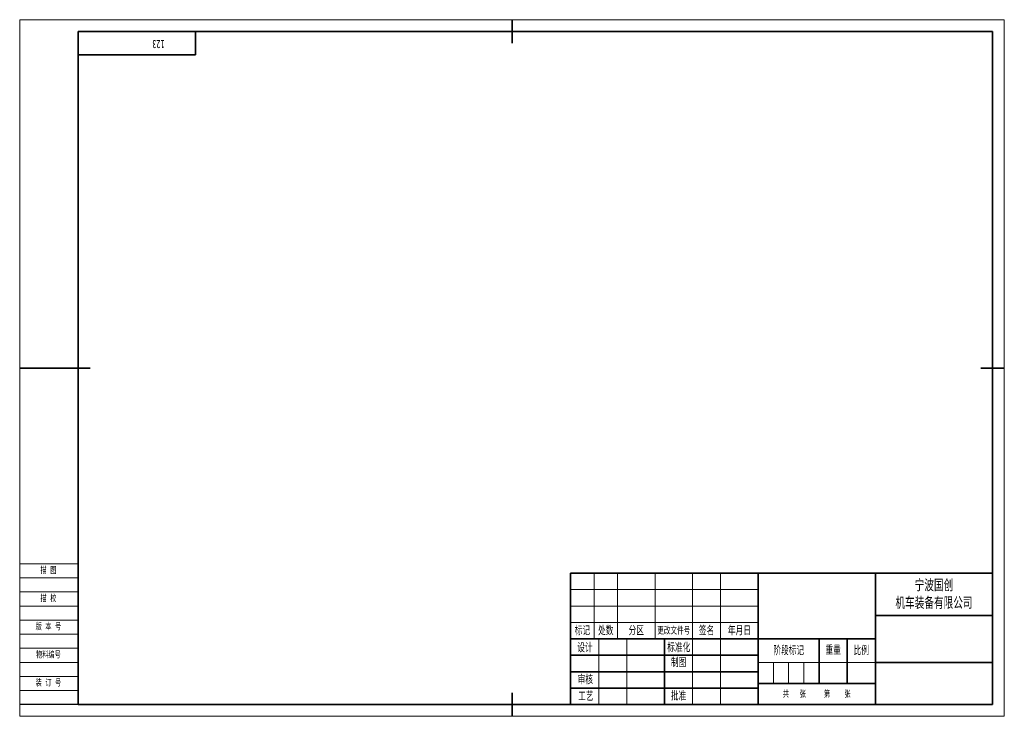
# Model space of a CAD drawing. Extents: x -415 to 5, y -61 to 236.
import ezdxf
from ezdxf.enums import TextEntityAlignment as Align

# ---------------------------------------------------------------- set-up
doc = ezdxf.new("R2010")
doc.units = 0
doc.header["$MEASUREMENT"] = 0
doc.layers.get('0').update_dxf_attribs({"linetype": 'CONTINUOUS'})
for name, color, linetype, lineweight in [('02标注线', 3, 'CONTINUOUS', 18), ('03细实线', 4, 'CONTINUOUS', 15), ('尺寸线层', 3, 'CONTINUOUS', 18), ('粗实线层', 7, 'CONTINUOUS', 35), ('细实线', 4, 'CONTINUOUS', 13), ('细实线层', 7, 'CONTINUOUS', 18)]:
    doc.layers.add(name, color=color, linetype=linetype, lineweight=lineweight)
doc.layers.add('1', color=7, linetype='CONTINUOUS')
doc.styles.add('仿宋', font='simfang.ttf', dxfattribs={"width": 0.67, "height": 2.8})
doc.styles.add('宋体', font='txt')
doc.styles.add('标准', font='txt.shx', dxfattribs={"bigfont": 'gbcbig.shx'})

# ---------------------------------------------------------------- blocks, each defined once
blk = doc.blocks.new('*X126')
at = {"layer": '粗实线层'}
for p, q in [((50, 0), (50, -10)), ((50, -10), (0, -10))]:
    blk.add_line(p, q, dxfattribs=at)
at = {"layer": '尺寸线层', "style": '标准'}
blk.add_attdef('图纸编号', text='', height=5.19, rotation=180, dxfattribs=at).set_placement((25, -5), align=Align.MIDDLE_CENTER)
blk = doc.blocks.new('$CAXA_FRAME_13B17AC1$_2')
at = {"layer": '粗实线层'}
for p, q in [((0, 148.5), (0, 138.5)), ((205, 143.5), (-185, 143.5)), ((-185, 143.5), (-185, -143.5)), ((205, -143.5), (205, 143.5)), ((-210, 0), (-180, 0)), ((210, 0), (200, 0)), ((0, -148.5), (0, -138.5)), ((-185, -143.5), (205, -143.5))]:
    blk.add_line(p, q, dxfattribs=at)
at = {"layer": '细实线层'}
for p, q in [((210, 148.5), (-210, 148.5)), ((-210, 148.5), (-210, -148.5)), ((210, -148.5), (210, 148.5)), ((-210, -148.5), (210, -148.5))]:
    blk.add_line(p, q, dxfattribs=at)
blk = doc.blocks.new('SPCADTITLE')
at = {"layer": '粗实线层'}
for p, q in [((-180, 56), (-180, 0)), ((-180, 56), (0, 56)), ((-100, 56), (-100, 0)), ((-50, 56), (-50, 0)), ((0, 0), (0, 56)), ((0, 38), (-50, 38)), ((-50, 28), (-180, 28)), ((-140, 28), (-140, 0)), ((-74, 28), (-74, 9)), ((-62, 28), (-62, 9)), ((-100, 21), (-180, 21)), ((0, 18), (-50, 18)), ((-100, 14), (-180, 14)), ((-50, 9), (-100, 9)), ((-100, 7), (-180, 7)), ((0, 0), (-180, 0))]:
    blk.add_line(p, q, dxfattribs=at)
at = {"layer": '细实线层'}
for p, q in [((-170, 56), (-170, 28)), ((-160, 56), (-160, 28)), ((-144, 56), (-144, 28)), ((-128, 56), (-128, 0)), ((-116, 56), (-116, 0)), ((-100, 49), (-180, 49)), ((-100, 42), (-180, 42)), ((-415, 36), (-390, 36)), ((-100, 35), (-180, 35)), ((-415, 30), (-390, 30)), ((-168, 28), (-168, 0)), ((-156, 28), (-156, 0)), ((-415, 24), (-390, 24)), ((-415, 18), (-390, 18)), ((-50, 18), (-100, 18)), ((-93.5, 18), (-93.5, 9)), ((-87, 18), (-87, 9)), ((-80.5, 18), (-80.5, 9)), ((-415, 12), (-390, 12))]:
    blk.add_line(p, q, dxfattribs=at)
at = {"layer": '02标注线', "char_height": 3.5, "attachment_point": 5, "line_spacing_factor": 0.963108, "style": '仿宋'}
for s, insert, width in [('阶段标记', (-87, 23), 26), ('重量', (-68, 23.25), 12), ('比例', (-56, 23), 12)]:
    blk.add_mtext(s, dxfattribs=dict(at, insert=insert, width=width))
at = {"layer": '03细实线', "style": '仿宋'}
for tag, height, width, p in [('USR_DJ', 3.5, 0.699444, (-68, 13.5)), ('比例', 3.5, 0.699444, (-56, 13.5)), ('共几张', 2, 0.67, (-84.11, 4.69)), ('第几张', 2, 0.67, (-66.9, 4.71))]:
    blk.add_attdef(tag, text='', height=height, dxfattribs=dict(at, width=width)).set_placement(p, align=Align.MIDDLE_CENTER)
at = {"layer": '1'}
for tag, height, style, width, p, p2 in [('SHEJI', 6.36, '宋体', 0.506972, (-167.75, 21.36), (-156.22, 21.36)), ('RIQI1', 2.8, '仿宋', 0.932592, (-153.13, 22.72), (-143.58, 22.72)), ('BIAOZHUNHUA', 6.36, '宋体', 0.230442, (-127.75, 21.36), (-116.22, 21.36)), ('RIQI4', 2.8, '仿宋', 0.932592, (-113.13, 22.72), (-103.58, 22.72)), ('ZHITU', 6.36, '宋体', 0.506972, (-127.75, 14.36), (-116.22, 14.36)), ('RIQI5', 2.8, '仿宋', 0.932592, (-113.13, 15.72), (-103.58, 15.72)), ('SHENHE', 6.36, '宋体', 0.422477, (-167.75, 7.36), (-156.22, 7.36)), ('RIQI2', 2.8, '仿宋', 0.932592, (-153.13, 8.72), (-143.58, 8.72)), ('GONGYI', 6.36, '宋体', 0.422477, (-167.75, 0.36), (-156.22, 0.36)), ('RIQI3', 2.8, '仿宋', 0.932592, (-153.13, 1.72), (-143.58, 1.72)), ('PIZHUN', 6.36, '宋体', 0.422477, (-127.75, 0.36), (-116.22, 0.36)), ('RIQI6', 2.8, '仿宋', 0.932592, (-113.13, 1.72), (-103.58, 1.72))]:
    blk.add_attdef(tag, text='', height=height, dxfattribs=dict(at, style=style, width=width)).set_placement(p, p2, align=Align.FIT)
at = {"layer": '1', "style": '标准', "width": 0.667, "flags": 1}
blk.add_attdef('ITEMKINDID', text='', height=2.5, dxfattribs=at).set_placement((-108.09, 10.09), align=Align.MIDDLE_CENTER)
at = {"layer": '尺寸线层', "attachment_point": 5, "line_spacing_factor": 0.963108, "style": '仿宋'}
for s, insert, char_height, width in [('版 本 号', (-402.74, 33.24), 2.8, 39.9562), ('标记', (-175, 31.5), 3.5, 16), ('处数', (-165, 31.5), 3.5, 16), ('分区', (-152, 31.5), 3.5, 16), ('更改文件号', (-136, 31.5), 3, 16), ('签名', (-122, 31.5), 3.5, 16), ('年月日', (-108, 31.5), 3.5, 16), ('设计', (-173.87, 24.21), 3.5, 16), ('标准化', (-133.87, 24.28), 3.5, 16), ('物料编号', (-402.74, 21.24), 2.8, 39.9562), ('制图', (-133.95, 17.92), 3.5, 16), ('审核', (-173.72, 10.6), 3.5, 16), ('工艺', (-173.5, 3.57), 3.5, 16), ('批准', (-133.95, 3.65), 3.5, 16), ('共   张     第    张', (-75.02, 4.44), 2.8, 46.2253)]:
    blk.add_mtext(s, dxfattribs=dict(at, insert=insert, char_height=char_height, width=width))
at = {"layer": '细实线', "insert": (-25, 47), "char_height": 4.5, "width": 50, "attachment_point": 5, "style": '仿宋'}
blk.add_mtext('{\\C3;宁波国创\\P机车装备有限公司}', dxfattribs=at)
at = {"layer": '细实线', "style": '仿宋', "width": 0.67}
for tag, p in [('MATERIAL', (-75, 42)), ('ITEMNAME', (-25, 28)), ('DRAWID', (-25, 9))]:
    blk.add_attdef(tag, text='', height=4.2, dxfattribs=at).set_placement(p, align=Align.MIDDLE_CENTER)
at = {"layer": '细实线', "ltscale": 0.5, "style": '宋体', "width": 0.455714}
blk.add_attdef('REVLABEL', text='', height=2.5, dxfattribs=at).set_placement((-405.57, 25.83), (-399.05, 25.83), align=Align.FIT)
at = {"layer": '细实线', "ltscale": 0.5, "style": '仿宋', "width": 0.67}
blk.add_attdef('ITEMCODE', text='', height=2.8, dxfattribs=at).set_placement((-402.7, 14.98), align=Align.MIDDLE_CENTER)

msp = doc.modelspace()

# ---------------------------------------------------------------- linework, layer by layer
msp.add_line((-390, -56), (-415, -56))
at = {"layer": '细实线层'}
for p, q in [((-415, 4), (-390, 4)), ((-415, -2), (-390, -2)), ((-415, -8), (-390, -8)), ((-415, -14), (-390, -14)), ((-415, -50), (-390, -50)), ((-292, -56), (-267, -56))]:
    msp.add_line(p, q, dxfattribs=at)

# ---------------------------------------------------------------- block references
msp.add_blockref('SPCADTITLE', (0, -56))
at = {"layer": '粗实线层'}
for name, p in [('$CAXA_FRAME_13B17AC1$_2', (-205, 87.5)), ('*X126', (-390, 231))]:
    msp.add_blockref(name, p, dxfattribs=at)

# ---------------------------------------------------------------- texts
at = {"insert": (-353.17, 223.81), "char_height": 3.5, "attachment_point": 1, "rotation": 180, "style": '仿宋'}
msp.add_mtext_dynamic_manual_height_columns('123', width=34.3712, gutter_width=14, heights=[0], dxfattribs=at)
at = {"layer": '尺寸线层', "char_height": 2.8, "width": 39.9562, "attachment_point": 5, "line_spacing_factor": 0.963108, "style": '仿宋'}
for s, insert in [('描 图', (-402.74, 1.24)), ('描 校', (-402.74, -10.76)), ('装 订 号', (-402.74, -46.76))]:
    msp.add_mtext(s, dxfattribs=dict(at, insert=insert))

doc.saveas('drawing.dxf')
